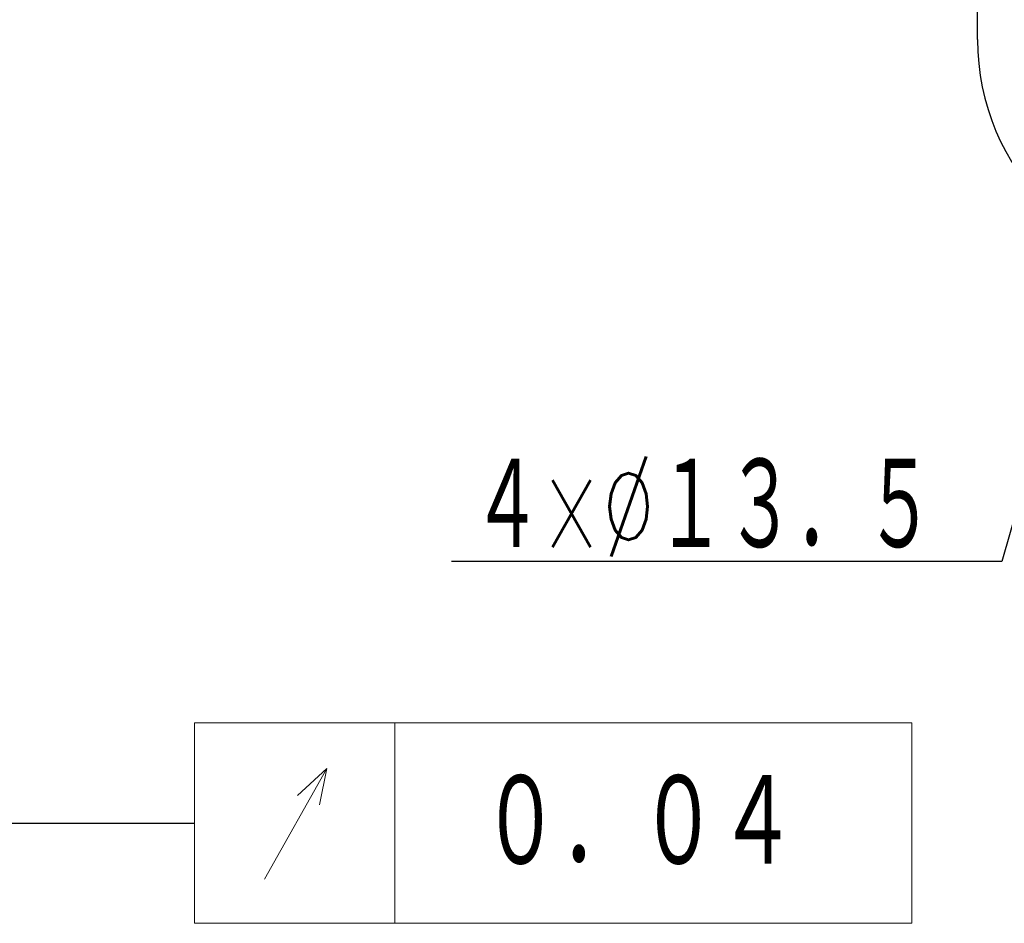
# Model space of a CAD drawing. Header units: millimetres. Extents: x 0 to 1735, y 0 to 1188.
# Tile 122 of 139: x 898 to 1023, y 617 to 733. Entities that reach past the tile are written whole.
import ezdxf

# ---------------------------------------------------------------- set-up
doc = ezdxf.new("R2010")
doc.units = ezdxf.units.MM
doc.header["$LTSCALE"] = 0.727559
doc.layers.add('NoLayerName_001', color=7, linetype='Continuous')
doc.layers.add('NoLayerName_002', color=7, linetype='Continuous')
doc.styles.get("Standard").update_dxf_attribs({"font": 'txt', "bigfont": 'extfont2'})
doc.dimstyles.get("Standard").update_dxf_attribs({"dimtxt": 2.5, "dimasz": 2.5, "dimexe": 1, "dimexo": 1, "dimtad": 1, "dimdec": 3, "dimzin": 0, "dimdsep": 46, "dimtxsty": 'Standard', "dimcen": 2.5, "dimadec": 3, "dimazin": 0, "dimtfac": 0.75, "dimtdec": 3, "dimtmove": 0, "dimatfit": 3, "dimfxl": 1, "dimarcsym": 0})

# ---------------------------------------------------------------- blocks, each defined once
blk = doc.blocks.new('DIM_0003')
at = {"color": 3, "linetype": 'Continuous', "lineweight": 13}
for p, q in [((32, 6.4), (32, 32)), ((15.32, 12.04), (23.31, 26.15)), ((23.31, 26.15), (19.55, 22.73)), ((22.37, 21.52), (23.31, 26.15))]:
    blk.add_line(p, q, dxfattribs=at)
blk.add_lwpolyline([(6.4, 6.4), (98, 6.4), (98, 32), (6.4, 32)], close=True, dxfattribs=at)
at = {"color": 3, "linetype": 'Continuous', "lineweight": 13, "width": 0.716146}
blk.add_text('０．０４', height=12.8, dxfattribs=at).set_placement((43, 12.8))

msp = doc.modelspace()

# ---------------------------------------------------------------- linework, layer by layer
at = {"layer": 'NoLayerName_001', "color": 7, "linetype": 'Continuous', "lineweight": 25}
msp.add_line((1020, 730), (1020, 850), dxfattribs=at)
msp.add_arc((1050, 730), 30, 180, 270, dxfattribs=at)

# ---------------------------------------------------------------- block references
at = {"layer": 'NoLayerName_002'}
msp.add_blockref('DIM_0003', (913.59997559, 610.79998779), dxfattribs=at)

# ---------------------------------------------------------------- texts
at = {"layer": 'NoLayerName_002', "color": 3, "linetype": 'Continuous', "lineweight": 13, "insert": (1014.5, 664), "char_height": 12.8000001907, "attachment_point": 9, "line_spacing_factor": 0.6}
msp.add_mtext('\\A1;\\W0.6319;４×%%c１３．５', dxfattribs=at)

# ---------------------------------------------------------------- leaders
at = {"layer": 'NoLayerName_002', "color": 3, "linetype": 'Continuous', "lineweight": 13}
msp.add_leader([(890, 769), (890, 630), (920, 630)], dimstyle='Standard', override={"dimasz": 8, "dimldrblk": 'OPEN30'}, dxfattribs=at)
at = {"layer": 'NoLayerName_002', "color": 3, "linetype": 'Continuous', "lineweight": 13, "annotation_type": 0, "has_hookline": 1, "hookline_direction": 1, "text_width": 61.67344092}
msp.add_leader([(1037.20100493, 712.87048769), (1023.125, 663.375), (1015.125, 663.375)], dimstyle='Standard', override={"dimtxt": 12.8, "dimasz": 8, "dimldrblk": 'OPEN30'}, dxfattribs=at)

doc.saveas('drawing.dxf')
